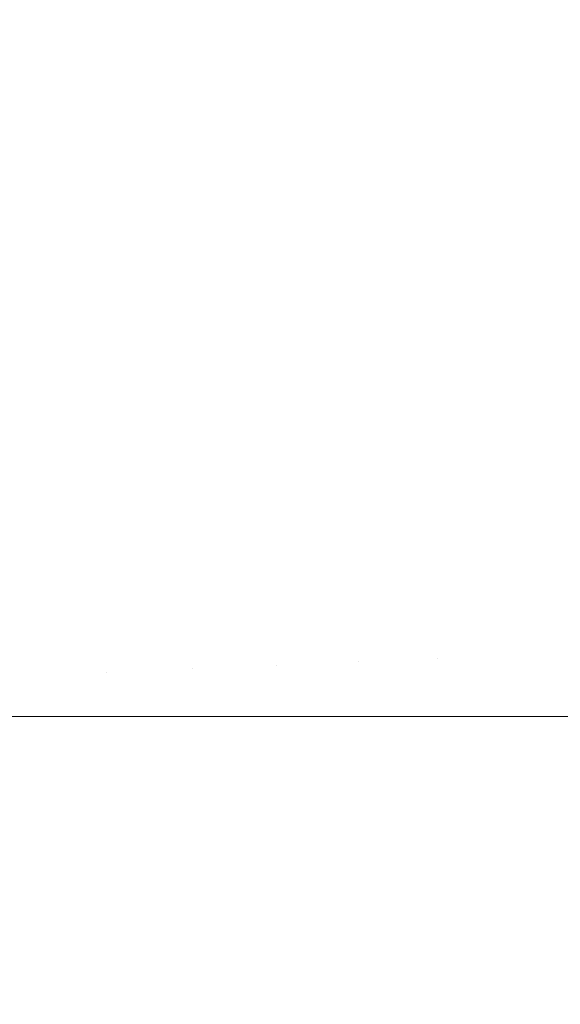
# Model space of a CAD drawing. Header units: centimetres. Extents: x -25.9 to 27.4, y -21.7 to -19.9.
# Tile 195 of 202: x 27.3538 to 27.3774, y -19.9725 to -19.9296. Entities that reach past the tile are written whole.
import ezdxf

# ---------------------------------------------------------------- set-up
doc = ezdxf.new("R2010")
doc.units = ezdxf.units.CM
doc.header["$LTSCALE"] = 2.54
doc.layers.add('Lucido design-1', color=7, linetype='Continuous')

# ---------------------------------------------------------------- blocks, each defined once
blk = doc.blocks.new('Gruppo-5-1')
at = {"color": 7, "linetype": 'Continuous', "lineweight": 9}
for points, invisible_edges in [([(27.364756, -19.927836, 876.400357), (27.366074, -19.930082, 876.400357), (27.368928, -19.928488, 876.397705), (27.36754, -19.926122, 876.397705)], 15), ([(27.36775, -19.925993, 875.645271), (27.369143, -19.928368, 875.645271), (27.366394, -19.929903, 875.642697), (27.365068, -19.927644, 875.642697)], 15), ([(27.354752, -19.928765, 876.406476), (27.356039, -19.930585, 876.406476), (27.358992, -19.92859, 876.40417), (27.357617, -19.926646, 876.40417)], 15), ([(27.358992, -19.92859, 876.40417), (27.360283, -19.930591, 876.40417), (27.363228, -19.928777, 876.401719), (27.361857, -19.926653, 876.401719)], 15), ([(27.350538, -19.929301, 876.408631), (27.351807, -19.930943, 876.408631), (27.354752, -19.928765, 876.406476), (27.353388, -19.927, 876.406476)], 15), ([(27.368928, -19.928488, 876.397705), (27.370215, -19.93091, 876.397705), (27.373043, -19.929484, 876.394906), (27.371693, -19.926943, 876.394906)], 15), ([(27.371801, -19.926883, 875.647975), (27.373153, -19.929429, 875.647975), (27.370435, -19.930799, 875.645271), (27.369143, -19.928368, 875.645271)], 15), ([(27.37576, -19.928114, 876.39198), (27.377057, -19.930827, 876.39198), (27.379712, -19.929627, 876.38893), (27.378362, -19.926803, 876.38893)], 15), ([(27.378292, -19.926838, 875.65375), (27.37964, -19.929659, 875.65375), (27.37707, -19.930821, 875.650802), (27.375774, -19.928108, 875.650802)], 15), ([(27.3527, -19.927556, 875.635751), (27.354041, -19.92929, 875.635751), (27.351218, -19.931378, 875.63373), (27.349969, -19.929761, 875.63373)], 15), ([(27.356798, -19.927251, 875.637916), (27.358148, -19.92916, 875.637916), (27.355307, -19.93108, 875.635751), (27.354041, -19.92929, 875.635751)], 15), ([(27.360917, -19.927289, 875.640219), (27.362261, -19.929372, 875.640219), (27.359416, -19.931124, 875.637916), (27.358148, -19.92916, 875.637916)], 15), ([(27.365068, -19.927644, 875.642697), (27.366394, -19.929903, 875.642697), (27.363516, -19.931511, 875.640219), (27.362261, -19.929372, 875.640219)], 15), ([(27.363228, -19.928777, 876.401719), (27.364507, -19.930958, 876.401719), (27.366074, -19.930082, 876.400357), (27.364756, -19.927836, 876.400357)], 15), ([(27.369143, -19.928368, 875.645271), (27.370435, -19.930799, 875.645271), (27.367623, -19.932217, 875.642697), (27.366394, -19.929903, 875.642697)], 15), ([(27.373043, -19.929484, 876.394906), (27.374283, -19.932081, 876.394906), (27.377057, -19.930827, 876.39198), (27.37576, -19.928114, 876.39198)], 15), ([(27.375774, -19.928108, 875.650802), (27.37707, -19.930821, 875.650802), (27.374396, -19.93203, 875.647975), (27.373153, -19.929429, 875.647975)], 15), ([(27.351807, -19.930943, 876.408631), (27.353005, -19.932636, 876.408631), (27.356039, -19.930585, 876.406476), (27.354752, -19.928765, 876.406476)], 15), ([(27.356039, -19.930585, 876.406476), (27.357249, -19.932459, 876.406476), (27.360283, -19.930591, 876.40417), (27.358992, -19.92859, 876.40417)], 15), ([(27.360283, -19.930591, 876.40417), (27.361488, -19.932644, 876.40417), (27.364507, -19.930958, 876.401719), (27.363228, -19.928777, 876.401719)], 15), ([(27.366074, -19.930082, 876.400357), (27.367295, -19.932382, 876.400357), (27.370215, -19.93091, 876.397705), (27.368928, -19.928488, 876.397705)], 15), ([(27.354041, -19.92929, 875.635751), (27.355307, -19.93108, 875.635751), (27.352398, -19.933046, 875.63373), (27.351218, -19.931378, 875.63373)], 15), ([(27.358148, -19.92916, 875.637916), (27.359416, -19.931124, 875.637916), (27.356496, -19.932922, 875.635751), (27.355307, -19.93108, 875.635751)], 15), ([(27.362261, -19.929372, 875.640219), (27.363516, -19.931511, 875.640219), (27.360599, -19.933141, 875.637916), (27.359416, -19.931124, 875.637916)], 15), ([(27.370215, -19.93091, 876.397705), (27.371397, -19.933385, 876.397705), (27.374283, -19.932081, 876.394906), (27.373043, -19.929484, 876.394906)], 15), ([(27.373153, -19.929429, 875.647975), (27.374396, -19.93203, 875.647975), (27.371622, -19.933284, 875.645271), (27.370435, -19.930799, 875.645271)], 15), ([(27.377057, -19.930827, 876.39198), (27.378236, -19.933592, 876.39198), (27.38094, -19.932506, 876.38893), (27.379712, -19.929627, 876.38893)], 15), ([(27.37964, -19.929659, 875.65375), (27.380867, -19.932535, 875.65375), (27.378251, -19.933587, 875.650802), (27.37707, -19.930821, 875.650802)], 15), ([(27.366394, -19.929903, 875.642697), (27.367623, -19.932217, 875.642697), (27.36468, -19.933701, 875.640219), (27.363516, -19.931511, 875.640219)], 15), ([(27.364507, -19.930958, 876.401719), (27.365693, -19.93319, 876.401719), (27.367295, -19.932382, 876.400357), (27.366074, -19.930082, 876.400357)], 15), ([(27.353005, -19.932636, 876.408631), (27.35413, -19.934379, 876.408631), (27.357249, -19.932459, 876.406476), (27.356039, -19.930585, 876.406476)], 15), ([(27.357249, -19.932459, 876.406476), (27.358377, -19.934382, 876.406476), (27.361488, -19.932644, 876.40417), (27.360283, -19.930591, 876.40417)], 15), ([(27.361488, -19.932644, 876.40417), (27.362605, -19.934747, 876.40417), (27.365693, -19.93319, 876.401719), (27.364507, -19.930958, 876.401719)], 15), ([(27.367295, -19.932382, 876.400357), (27.368418, -19.934732, 876.400357), (27.371397, -19.933385, 876.397705), (27.370215, -19.93091, 876.397705)], 15), ([(27.370435, -19.930799, 875.645271), (27.371622, -19.933284, 875.645271), (27.368753, -19.934581, 875.642697), (27.367623, -19.932217, 875.642697)], 15), ([(27.374283, -19.932081, 876.394906), (27.375413, -19.934727, 876.394906), (27.378236, -19.933592, 876.39198), (27.377057, -19.930827, 876.39198)], 15), ([(27.37707, -19.930821, 875.650802), (27.378251, -19.933587, 875.650802), (27.375527, -19.934681, 875.647975), (27.374396, -19.93203, 875.647975)], 15), ([(27.355307, -19.93108, 875.635751), (27.356496, -19.932922, 875.635751), (27.353506, -19.934763, 875.63373), (27.352398, -19.933046, 875.63373)], 15), ([(27.359416, -19.931124, 875.637916), (27.360599, -19.933141, 875.637916), (27.357605, -19.934813, 875.635751), (27.356496, -19.932922, 875.635751)], 15), ([(27.363516, -19.931511, 875.640219), (27.36468, -19.933701, 875.640219), (27.361696, -19.935206, 875.637916), (27.360599, -19.933141, 875.637916)], 15), ([(27.367623, -19.932217, 875.642697), (27.368753, -19.934581, 875.642697), (27.365749, -19.935939, 875.640219), (27.36468, -19.933701, 875.640219)], 15), ([(27.371397, -19.933385, 876.397705), (27.372474, -19.935908, 876.397705), (27.375413, -19.934727, 876.394906), (27.374283, -19.932081, 876.394906)], 15), ([(27.374396, -19.93203, 875.647975), (27.375527, -19.934681, 875.647975), (27.372703, -19.935816, 875.645271), (27.371622, -19.933284, 875.645271)], 15), ([(27.349893, -19.934739, 876.410631), (27.350932, -19.936348, 876.410631), (27.35413, -19.934379, 876.408631), (27.353005, -19.932636, 876.408631)], 15), ([(27.35413, -19.934379, 876.408631), (27.35518, -19.936168, 876.408631), (27.358377, -19.934382, 876.406476), (27.357249, -19.932459, 876.406476)], 15), ([(27.358377, -19.934382, 876.406476), (27.359423, -19.936351, 876.406476), (27.362605, -19.934747, 876.40417), (27.361488, -19.932644, 876.40417)], 15), ([(27.365693, -19.93319, 876.401719), (27.366783, -19.935471, 876.401719), (27.368418, -19.934732, 876.400357), (27.367295, -19.932382, 876.400357)], 15), ([(27.356496, -19.932922, 875.635751), (27.357605, -19.934813, 875.635751), (27.35454, -19.936525, 875.63373), (27.353506, -19.934763, 875.63373)], 15), ([(27.360599, -19.933141, 875.637916), (27.361696, -19.935206, 875.637916), (27.358634, -19.936749, 875.635751), (27.357605, -19.934813, 875.635751)], 15), ([(27.362605, -19.934747, 876.40417), (27.363631, -19.936896, 876.40417), (27.366783, -19.935471, 876.401719), (27.365693, -19.93319, 876.401719)], 15), ([(27.368418, -19.934732, 876.400357), (27.36944, -19.937127, 876.400357), (27.372474, -19.935908, 876.397705), (27.371397, -19.933385, 876.397705)], 15), ([(27.371622, -19.933284, 875.645271), (27.372703, -19.935816, 875.645271), (27.369781, -19.93699, 875.642697), (27.368753, -19.934581, 875.642697)], 15), ([(27.375413, -19.934727, 876.394906), (27.376429, -19.937419, 876.394906), (27.379298, -19.936405, 876.39198), (27.378236, -19.933592, 876.39198)], 15), ([(27.378251, -19.933587, 875.650802), (27.379312, -19.9364, 875.650802), (27.376545, -19.937378, 875.647975), (27.375527, -19.934681, 875.647975)], 15), ([(27.36468, -19.933701, 875.640219), (27.365749, -19.935939, 875.640219), (27.362704, -19.937315, 875.637916), (27.361696, -19.935206, 875.637916)], 15), ([(27.350932, -19.936348, 876.410631), (27.351901, -19.938, 876.410631), (27.35518, -19.936168, 876.408631), (27.35413, -19.934379, 876.408631)], 15), ([(27.35518, -19.936168, 876.408631), (27.356153, -19.938, 876.408631), (27.359423, -19.936351, 876.406476), (27.358377, -19.934382, 876.406476)], 15), ([(27.353506, -19.934763, 875.63373), (27.35454, -19.936525, 875.63373), (27.35141, -19.938274, 875.631854), (27.350453, -19.936643, 875.631854)], 15), ([(27.357605, -19.934813, 875.635751), (27.358634, -19.936749, 875.635751), (27.355499, -19.93833, 875.63373), (27.35454, -19.936525, 875.63373)], 15), ([(27.359423, -19.936351, 876.406476), (27.360384, -19.938363, 876.406476), (27.363631, -19.936896, 876.40417), (27.362605, -19.934747, 876.40417)], 15), ([(27.368753, -19.934581, 875.642697), (27.369781, -19.93699, 875.642697), (27.366722, -19.938219, 875.640219), (27.365749, -19.935939, 875.640219)], 15), ([(27.366783, -19.935471, 876.401719), (27.367775, -19.937796, 876.401719), (27.36944, -19.937127, 876.400357), (27.368418, -19.934732, 876.400357)], 15), ([(27.372474, -19.935908, 876.397705), (27.373442, -19.938474, 876.397705), (27.376429, -19.937419, 876.394906), (27.375413, -19.934727, 876.394906)], 15), ([(27.375527, -19.934681, 875.647975), (27.376545, -19.937378, 875.647975), (27.373675, -19.938392, 875.645271), (27.372703, -19.935816, 875.645271)], 15), ([(27.361696, -19.935206, 875.637916), (27.362704, -19.937315, 875.637916), (27.359579, -19.938728, 875.635751), (27.358634, -19.936749, 875.635751)], 15), ([(27.363631, -19.936896, 876.40417), (27.364566, -19.939086, 876.40417), (27.367775, -19.937796, 876.401719), (27.366783, -19.935471, 876.401719)], 15), ([(27.351901, -19.938, 876.410631), (27.352799, -19.939691, 876.410631), (27.356153, -19.938, 876.408631), (27.35518, -19.936168, 876.408631)], 15), ([(27.365749, -19.935939, 875.640219), (27.366722, -19.938219, 875.640219), (27.363621, -19.939465, 875.637916), (27.362704, -19.937315, 875.637916)], 15), ([(27.36944, -19.937127, 876.400357), (27.37036, -19.939563, 876.400357), (27.373442, -19.938474, 876.397705), (27.372474, -19.935908, 876.397705)], 15), ([(27.372703, -19.935816, 875.645271), (27.373675, -19.938392, 875.645271), (27.370706, -19.939441, 875.642697), (27.369781, -19.93699, 875.642697)], 15), ([(27.35454, -19.936525, 875.63373), (27.355499, -19.93833, 875.63373), (27.352297, -19.939944, 875.631854), (27.35141, -19.938274, 875.631854)], 15), ([(27.356153, -19.938, 876.408631), (27.357047, -19.939872, 876.408631), (27.360384, -19.938363, 876.406476), (27.359423, -19.936351, 876.406476)], 15), ([(27.376429, -19.937419, 876.394906), (27.377329, -19.940152, 876.394906), (27.380239, -19.939261, 876.39198), (27.379298, -19.936405, 876.39198)], 15), ([(27.379312, -19.9364, 875.650802), (27.380254, -19.939256, 875.650802), (27.377448, -19.940116, 875.647975), (27.376545, -19.937378, 875.647975)], 15), ([(27.358634, -19.936749, 875.635751), (27.359579, -19.938728, 875.635751), (27.35638, -19.940174, 875.63373), (27.355499, -19.93833, 875.63373)], 15), ([(27.360384, -19.938363, 876.406476), (27.36126, -19.940414, 876.406476), (27.364566, -19.939086, 876.40417), (27.363631, -19.936896, 876.40417)], 15), ([(27.369781, -19.93699, 875.642697), (27.370706, -19.939441, 875.642697), (27.367597, -19.940539, 875.640219), (27.366722, -19.938219, 875.640219)], 15), ([(27.362704, -19.937315, 875.637916), (27.363621, -19.939465, 875.637916), (27.360439, -19.940744, 875.635751), (27.359579, -19.938728, 875.635751)], 15), ([(27.367775, -19.937796, 876.401719), (27.368667, -19.940161, 876.401719), (27.37036, -19.939563, 876.400357), (27.36944, -19.937127, 876.400357)], 15), ([(27.373442, -19.938474, 876.397705), (27.374301, -19.941079, 876.397705), (27.377329, -19.940152, 876.394906), (27.376429, -19.937419, 876.394906)], 15), ([(27.376545, -19.937378, 875.647975), (27.377448, -19.940116, 875.647975), (27.374537, -19.941007, 875.645271), (27.373675, -19.938392, 875.645271)], 15), ([(27.364566, -19.939086, 876.40417), (27.365407, -19.941314, 876.40417), (27.368667, -19.940161, 876.401719), (27.367775, -19.937796, 876.401719)], 15), ([(27.355499, -19.93833, 875.63373), (27.35638, -19.940174, 875.63373), (27.353113, -19.94165, 875.631854), (27.352297, -19.939944, 875.631854)], 15), ([(27.352799, -19.939691, 876.410631), (27.353625, -19.941419, 876.410631), (27.357047, -19.939872, 876.408631), (27.356153, -19.938, 876.408631)], 15), ([(27.366722, -19.938219, 875.640219), (27.367597, -19.940539, 875.640219), (27.364447, -19.941653, 875.637916), (27.363621, -19.939465, 875.637916)], 15), ([(27.359579, -19.938728, 875.635751), (27.360439, -19.940744, 875.635751), (27.357182, -19.942053, 875.63373), (27.35638, -19.940174, 875.63373)], 15), ([(27.357047, -19.939872, 876.408631), (27.357861, -19.94178, 876.408631), (27.36126, -19.940414, 876.406476), (27.360384, -19.938363, 876.406476)], 15), ([(27.37036, -19.939563, 876.400357), (27.371175, -19.942037, 876.400357), (27.374301, -19.941079, 876.397705), (27.373442, -19.938474, 876.397705)], 15), ([(27.373675, -19.938392, 875.645271), (27.374537, -19.941007, 875.645271), (27.371526, -19.941929, 875.642697), (27.370706, -19.939441, 875.642697)], 15), ([(27.36126, -19.940414, 876.406476), (27.362047, -19.942501, 876.406476), (27.365407, -19.941314, 876.40417), (27.364566, -19.939086, 876.40417)], 15), ([(27.363621, -19.939465, 875.637916), (27.364447, -19.941653, 875.637916), (27.361213, -19.942795, 875.635751), (27.360439, -19.940744, 875.635751)], 15), ([(27.370706, -19.939441, 875.642697), (27.371526, -19.941929, 875.642697), (27.368374, -19.942895, 875.640219), (27.367597, -19.940539, 875.640219)], 15), ([(27.368667, -19.940161, 876.401719), (27.369459, -19.942562, 876.401719), (27.371175, -19.942037, 876.400357), (27.37036, -19.939563, 876.400357)], 15), ([(27.377329, -19.940152, 876.394906), (27.378113, -19.94292, 876.394906), (27.381058, -19.942154, 876.39198), (27.380239, -19.939261, 876.39198)], 15), ([(27.353625, -19.941419, 876.410631), (27.354376, -19.94318, 876.410631), (27.357861, -19.94178, 876.408631), (27.357047, -19.939872, 876.408631)], 15), ([(27.35638, -19.940174, 875.63373), (27.357182, -19.942053, 875.63373), (27.353855, -19.94339, 875.631854), (27.353113, -19.94165, 875.631854)], 15), ([(27.357861, -19.94178, 876.408631), (27.358594, -19.943721, 876.408631), (27.362047, -19.942501, 876.406476), (27.36126, -19.940414, 876.406476)], 15), ([(27.365407, -19.941314, 876.40417), (27.366152, -19.943575, 876.40417), (27.369459, -19.942562, 876.401719), (27.368667, -19.940161, 876.401719)], 15), ([(27.374301, -19.941079, 876.397705), (27.375048, -19.943719, 876.397705), (27.378113, -19.94292, 876.394906), (27.377329, -19.940152, 876.394906)], 15), ([(27.377448, -19.940116, 875.647975), (27.378233, -19.942889, 875.647975), (27.375287, -19.943656, 875.645271), (27.374537, -19.941007, 875.645271)], 15), ([(27.360439, -19.940744, 875.635751), (27.361213, -19.942795, 875.635751), (27.357903, -19.943965, 875.63373), (27.357182, -19.942053, 875.63373)], 15), ([(27.367597, -19.940539, 875.640219), (27.368374, -19.942895, 875.640219), (27.365179, -19.943873, 875.637916), (27.364447, -19.941653, 875.637916)], 15), ([(27.362047, -19.942501, 876.406476), (27.362745, -19.944618, 876.406476), (27.366152, -19.943575, 876.40417), (27.365407, -19.941314, 876.40417)], 15), ([(27.371175, -19.942037, 876.400357), (27.371885, -19.944542, 876.400357), (27.375048, -19.943719, 876.397705), (27.374301, -19.941079, 876.397705)], 15), ([(27.374537, -19.941007, 875.645271), (27.375287, -19.943656, 875.645271), (27.37224, -19.94445, 875.642697), (27.371526, -19.941929, 875.642697)], 15), ([(27.353113, -19.94165, 875.631854), (27.353855, -19.94339, 875.631854), (27.350464, -19.944752, 875.630127), (27.349782, -19.943156, 875.630127)], 15), ([(27.350124, -19.943002, 876.412471), (27.350811, -19.944613, 876.412471), (27.354376, -19.94318, 876.410631), (27.353625, -19.941419, 876.410631)], 15), ([(27.354376, -19.94318, 876.410631), (27.355053, -19.944972, 876.410631), (27.358594, -19.943721, 876.408631), (27.357861, -19.94178, 876.408631)], 15), ([(27.364447, -19.941653, 875.637916), (27.365179, -19.943873, 875.637916), (27.3619, -19.944877, 875.635751), (27.361213, -19.942795, 875.635751)], 15), ([(27.357182, -19.942053, 875.63373), (27.357903, -19.943965, 875.63373), (27.354522, -19.945159, 875.631854), (27.353855, -19.94339, 875.631854)], 15), ([(27.371526, -19.941929, 875.642697), (27.37224, -19.94445, 875.642697), (27.369049, -19.945281, 875.640219), (27.368374, -19.942895, 875.640219)], 15), ([(27.369459, -19.942562, 876.401719), (27.370148, -19.944995, 876.401719), (27.371885, -19.944542, 876.400357), (27.371175, -19.942037, 876.400357)], 15), ([(27.358594, -19.943721, 876.408631), (27.359243, -19.945691, 876.408631), (27.362745, -19.944618, 876.406476), (27.362047, -19.942501, 876.406476)], 15), ([(27.366152, -19.943575, 876.40417), (27.366801, -19.945866, 876.40417), (27.370148, -19.944995, 876.401719), (27.369459, -19.942562, 876.401719)], 15), ([(27.361213, -19.942795, 875.635751), (27.3619, -19.944877, 875.635751), (27.358543, -19.945905, 875.63373), (27.357903, -19.943965, 875.63373)], 15), ([(27.368374, -19.942895, 875.640219), (27.369049, -19.945281, 875.640219), (27.365816, -19.946123, 875.637916), (27.365179, -19.943873, 875.637916)], 15), ([(27.375048, -19.943719, 876.397705), (27.375683, -19.946387, 876.397705), (27.378779, -19.94572, 876.394906), (27.378113, -19.94292, 876.394906)], 15), ([(27.378233, -19.942889, 875.647975), (27.3789, -19.945694, 875.647975), (27.375924, -19.946335, 875.645271), (27.375287, -19.943656, 875.645271)], 15), ([(27.353855, -19.94339, 875.631854), (27.354522, -19.945159, 875.631854), (27.351077, -19.946377, 875.630127), (27.350464, -19.944752, 875.630127)], 15), ([(27.350811, -19.944613, 876.412471), (27.35143, -19.946252, 876.412471), (27.355053, -19.944972, 876.410631), (27.354376, -19.94318, 876.410631)], 15), ([(27.355053, -19.944972, 876.410631), (27.355652, -19.946791, 876.410631), (27.359243, -19.945691, 876.408631), (27.358594, -19.943721, 876.408631)], 15), ([(27.365179, -19.943873, 875.637916), (27.365816, -19.946123, 875.637916), (27.362497, -19.946987, 875.635751), (27.3619, -19.944877, 875.635751)], 15), ([(27.362745, -19.944618, 876.406476), (27.363353, -19.946764, 876.406476), (27.366801, -19.945866, 876.40417), (27.366152, -19.943575, 876.40417)], 15), ([(27.371885, -19.944542, 876.400357), (27.372487, -19.947076, 876.400357), (27.375683, -19.946387, 876.397705), (27.375048, -19.943719, 876.397705)], 15), ([(27.375287, -19.943656, 875.645271), (27.375924, -19.946335, 875.645271), (27.372846, -19.946999, 875.642697), (27.37224, -19.94445, 875.642697)], 15), ([(27.357903, -19.943965, 875.63373), (27.358543, -19.945905, 875.63373), (27.355114, -19.946955, 875.631854), (27.354522, -19.945159, 875.631854)], 15), ([(27.359243, -19.945691, 876.408631), (27.359808, -19.947687, 876.408631), (27.363353, -19.946764, 876.406476), (27.362745, -19.944618, 876.406476)], 15), ([(27.37224, -19.94445, 875.642697), (27.372846, -19.946999, 875.642697), (27.369623, -19.947693, 875.640219), (27.369049, -19.945281, 875.640219)], 15), ([(27.370148, -19.944995, 876.401719), (27.370733, -19.947454, 876.401719), (27.372487, -19.947076, 876.400357), (27.371885, -19.944542, 876.400357)], 15), ([(27.354522, -19.945159, 875.631854), (27.355114, -19.946955, 875.631854), (27.35162, -19.948025, 875.630127), (27.351077, -19.946377, 875.630127)], 15), ([(27.35143, -19.946252, 876.412471), (27.351978, -19.947916, 876.412471), (27.355652, -19.946791, 876.410631), (27.355053, -19.944972, 876.410631)], 15), ([(27.3619, -19.944877, 875.635751), (27.362497, -19.946987, 875.635751), (27.3591, -19.947871, 875.63373), (27.358543, -19.945905, 875.63373)], 15), ([(27.366801, -19.945866, 876.40417), (27.367352, -19.948183, 876.40417), (27.370733, -19.947454, 876.401719), (27.370148, -19.944995, 876.401719)], 15), ([(27.369049, -19.945281, 875.640219), (27.369623, -19.947693, 875.640219), (27.366357, -19.948397, 875.637916), (27.365816, -19.946123, 875.637916)], 15), ([(27.358543, -19.945905, 875.63373), (27.3591, -19.947871, 875.63373), (27.35563, -19.948775, 875.631854), (27.355114, -19.946955, 875.631854)], 15), ([(27.355652, -19.946791, 876.410631), (27.356174, -19.948633, 876.410631), (27.359808, -19.947687, 876.408631), (27.359243, -19.945691, 876.408631)], 15), ([(27.363353, -19.946764, 876.406476), (27.363869, -19.948933, 876.406476), (27.367352, -19.948183, 876.40417), (27.366801, -19.945866, 876.40417)], 15), ([(27.375683, -19.946387, 876.397705), (27.376204, -19.94908, 876.397705), (27.379326, -19.948545, 876.394906), (27.378779, -19.94572, 876.394906)], 15), ([(27.3789, -19.945694, 875.647975), (27.379447, -19.948524, 875.647975), (27.376447, -19.949038, 875.645271), (27.375924, -19.946335, 875.645271)], 15), ([(27.365816, -19.946123, 875.637916), (27.366357, -19.948397, 875.637916), (27.363004, -19.94912, 875.635751), (27.362497, -19.946987, 875.635751)], 15), ([(27.372487, -19.947076, 876.400357), (27.372982, -19.949633, 876.400357), (27.376204, -19.94908, 876.397705), (27.375683, -19.946387, 876.397705)], 15), ([(27.375924, -19.946335, 875.645271), (27.376447, -19.949038, 875.645271), (27.373343, -19.949571, 875.642697), (27.372846, -19.946999, 875.642697)], 15), ([(27.351978, -19.947916, 876.412471), (27.352456, -19.949601, 876.412471), (27.356174, -19.948633, 876.410631), (27.355652, -19.946791, 876.410631)], 15), ([(27.359808, -19.947687, 876.408631), (27.360288, -19.949705, 876.408631), (27.363869, -19.948933, 876.406476), (27.363353, -19.946764, 876.406476)], 15), ([(27.355114, -19.946955, 875.631854), (27.35563, -19.948775, 875.631854), (27.352093, -19.949696, 875.630127), (27.35162, -19.948025, 875.630127)], 15), ([(27.362497, -19.946987, 875.635751), (27.363004, -19.94912, 875.635751), (27.359572, -19.949859, 875.63373), (27.3591, -19.947871, 875.63373)], 15), ([(27.372846, -19.946999, 875.642697), (27.373343, -19.949571, 875.642697), (27.370094, -19.950128, 875.640219), (27.369623, -19.947693, 875.640219)], 15), ([(27.370733, -19.947454, 876.401719), (27.371213, -19.949936, 876.401719), (27.372982, -19.949633, 876.400357), (27.372487, -19.947076, 876.400357)], 15), ([(27.356174, -19.948633, 876.410631), (27.356617, -19.950496, 876.410631), (27.360288, -19.949705, 876.408631), (27.359808, -19.947687, 876.408631)], 15), ([(27.369623, -19.947693, 875.640219), (27.370094, -19.950128, 875.640219), (27.3668, -19.950692, 875.637916), (27.366357, -19.948397, 875.637916)], 15), ([(27.367352, -19.948183, 876.40417), (27.367804, -19.95052, 876.40417), (27.371213, -19.949936, 876.401719), (27.370733, -19.947454, 876.401719)], 15), ([(27.3591, -19.947871, 875.63373), (27.359572, -19.949859, 875.63373), (27.356067, -19.950615, 875.631854), (27.35563, -19.948775, 875.631854)], 15), ([(27.363869, -19.948933, 876.406476), (27.364292, -19.951123, 876.406476), (27.367804, -19.95052, 876.40417), (27.367352, -19.948183, 876.40417)], 15), ([(27.352456, -19.949601, 876.412471), (27.352861, -19.951306, 876.412471), (27.356617, -19.950496, 876.410631), (27.356174, -19.948633, 876.410631)], 15), ([(27.366357, -19.948397, 875.637916), (27.3668, -19.950692, 875.637916), (27.36342, -19.951272, 875.635751), (27.363004, -19.94912, 875.635751)], 15), ([(27.376204, -19.94908, 876.397705), (27.37661, -19.951793, 876.397705), (27.379752, -19.951391, 876.394906), (27.379326, -19.948545, 876.394906)], 15), ([(27.379447, -19.948524, 875.647975), (27.379874, -19.951375, 875.647975), (27.376854, -19.951762, 875.645271), (27.376447, -19.949038, 875.645271)], 15), ([(27.35563, -19.948775, 875.631854), (27.356067, -19.950615, 875.631854), (27.352495, -19.951385, 875.630127), (27.352093, -19.949696, 875.630127)], 15), ([(27.360288, -19.949705, 876.408631), (27.360682, -19.951742, 876.408631), (27.364292, -19.951123, 876.406476), (27.363869, -19.948933, 876.406476)], 15), ([(27.372982, -19.949633, 876.400357), (27.373367, -19.952208, 876.400357), (27.37661, -19.951793, 876.397705), (27.376204, -19.94908, 876.397705)], 15), ([(27.376447, -19.949038, 875.645271), (27.376854, -19.951762, 875.645271), (27.373731, -19.952161, 875.642697), (27.373343, -19.949571, 875.642697)], 15), ([(27.363004, -19.94912, 875.635751), (27.36342, -19.951272, 875.635751), (27.35996, -19.951865, 875.63373), (27.359572, -19.949859, 875.63373)], 15), ([(27.359572, -19.949859, 875.63373), (27.35996, -19.951865, 875.63373), (27.356426, -19.952471, 875.631854), (27.356067, -19.950615, 875.631854)], 15), ([(27.356617, -19.950496, 876.410631), (27.356981, -19.952376, 876.410631), (27.360682, -19.951742, 876.408631), (27.360288, -19.949705, 876.408631)], 15), ([(27.367804, -19.95052, 876.40417), (27.368157, -19.952875, 876.40417), (27.371587, -19.952436, 876.401719), (27.371213, -19.949936, 876.401719)], 15), ([(27.373343, -19.949571, 875.642697), (27.373731, -19.952161, 875.642697), (27.370461, -19.95258, 875.640219), (27.370094, -19.950128, 875.640219)], 15), ([(27.371213, -19.949936, 876.401719), (27.371587, -19.952436, 876.401719), (27.373367, -19.952208, 876.400357), (27.372982, -19.949633, 876.400357)], 15), ([(27.370094, -19.950128, 875.640219), (27.370461, -19.95258, 875.640219), (27.367147, -19.953005, 875.637916), (27.3668, -19.950692, 875.637916)], 15), ([(27.356067, -19.950615, 875.631854), (27.356426, -19.952471, 875.631854), (27.352824, -19.953089, 875.630127), (27.352495, -19.951385, 875.630127)], 15), ([(27.352861, -19.951306, 876.412471), (27.353194, -19.953026, 876.412471), (27.356981, -19.952376, 876.410631), (27.356617, -19.950496, 876.410631)], 15), ([(27.3668, -19.950692, 875.637916), (27.367147, -19.953005, 875.637916), (27.363745, -19.95344, 875.635751), (27.36342, -19.951272, 875.635751)], 15), ([(27.364292, -19.951123, 876.406476), (27.364622, -19.953328, 876.406476), (27.368157, -19.952875, 876.40417), (27.367804, -19.95052, 876.40417)], 15), ([(27.360682, -19.951742, 876.408631), (27.360989, -19.953793, 876.408631), (27.364622, -19.953328, 876.406476), (27.364292, -19.951123, 876.406476)], 15), ([(27.36342, -19.951272, 875.635751), (27.363745, -19.95344, 875.635751), (27.360263, -19.953886, 875.63373), (27.35996, -19.951865, 875.63373)], 15), ([(27.37661, -19.951793, 876.397705), (27.3769, -19.95452, 876.397705), (27.380056, -19.954252, 876.394906), (27.379752, -19.951391, 876.394906)], 15), ([(27.379874, -19.951375, 875.647975), (27.38018, -19.954241, 875.647975), (27.377146, -19.954499, 875.645271), (27.376854, -19.951762, 875.645271)], 15), ([(27.35996, -19.951865, 875.63373), (27.360263, -19.953886, 875.63373), (27.356706, -19.954342, 875.631854), (27.356426, -19.952471, 875.631854)], 15), ([(27.356981, -19.952376, 876.410631), (27.357264, -19.95427, 876.410631), (27.360989, -19.953793, 876.408631), (27.360682, -19.951742, 876.408631)], 15), ([(27.373367, -19.952208, 876.400357), (27.373643, -19.954798, 876.400357), (27.3769, -19.95452, 876.397705), (27.37661, -19.951793, 876.397705)], 15), ([(27.376854, -19.951762, 875.645271), (27.377146, -19.954499, 875.645271), (27.374008, -19.954766, 875.642697), (27.373731, -19.952161, 875.642697)], 15), ([(27.356426, -19.952471, 875.631854), (27.356706, -19.954342, 875.631854), (27.353081, -19.954806, 875.630127), (27.352824, -19.953089, 875.630127)], 15), ([(27.353194, -19.953026, 876.412471), (27.353453, -19.954758, 876.412471), (27.357264, -19.95427, 876.410631), (27.356981, -19.952376, 876.410631)], 15), ([(27.368157, -19.952875, 876.40417), (27.368409, -19.955243, 876.40417), (27.371855, -19.95495, 876.401719), (27.371587, -19.952436, 876.401719)], 15), ([(27.373731, -19.952161, 875.642697), (27.374008, -19.954766, 875.642697), (27.370724, -19.955046, 875.640219), (27.370461, -19.95258, 875.640219)], 15), ([(27.371587, -19.952436, 876.401719), (27.371855, -19.95495, 876.401719), (27.373643, -19.954798, 876.400357), (27.373367, -19.952208, 876.400357)], 15), ([(27.364622, -19.953328, 876.406476), (27.364858, -19.955545, 876.406476), (27.368409, -19.955243, 876.40417), (27.368157, -19.952875, 876.40417)], 15), ([(27.370461, -19.95258, 875.640219), (27.370724, -19.955046, 875.640219), (27.367394, -19.955329, 875.637916), (27.367147, -19.953005, 875.637916)], 15), ([(27.360989, -19.953793, 876.408631), (27.361209, -19.955856, 876.408631), (27.364858, -19.955545, 876.406476), (27.364622, -19.953328, 876.406476)], 15), ([(27.367147, -19.953005, 875.637916), (27.367394, -19.955329, 875.637916), (27.363977, -19.95562, 875.635751), (27.363745, -19.95344, 875.635751)], 15), ([(27.357264, -19.95427, 876.410631), (27.357467, -19.956174, 876.410631), (27.361209, -19.955856, 876.408631), (27.360989, -19.953793, 876.408631)], 15), ([(27.363745, -19.95344, 875.635751), (27.363977, -19.95562, 875.635751), (27.360479, -19.955918, 875.63373), (27.360263, -19.953886, 875.63373)], 15), ([(27.360263, -19.953886, 875.63373), (27.360479, -19.955918, 875.63373), (27.356907, -19.956222, 875.631854), (27.356706, -19.954342, 875.631854)], 15), ([(27.356706, -19.954342, 875.631854), (27.356907, -19.956222, 875.631854), (27.353265, -19.956532, 875.630127), (27.353081, -19.954806, 875.630127)], 15), ([(27.353453, -19.954758, 876.412471), (27.353638, -19.9565, 876.412471), (27.357467, -19.956174, 876.410631), (27.357264, -19.95427, 876.410631)], 15), ([(27.373643, -19.954798, 876.400357), (27.373809, -19.957396, 876.400357), (27.377075, -19.957258, 876.397705), (27.3769, -19.95452, 876.397705)], 15), ([(27.377146, -19.954499, 875.645271), (27.377321, -19.957247, 875.645271), (27.374175, -19.957381, 875.642697), (27.374008, -19.954766, 875.642697)], 15), ([(27.3769, -19.95452, 876.397705), (27.377075, -19.957258, 876.397705), (27.380239, -19.957123, 876.394906), (27.380056, -19.954252, 876.394906)], 15), ([(27.38018, -19.954241, 875.647975), (27.380363, -19.957118, 875.647975), (27.377321, -19.957247, 875.645271), (27.377146, -19.954499, 875.645271)], 15), ([(27.370724, -19.955046, 875.640219), (27.370882, -19.957521, 875.640219), (27.367543, -19.957663, 875.637916), (27.367394, -19.955329, 875.637916)], 15), ([(27.368409, -19.955243, 876.40417), (27.36856, -19.957619, 876.40417), (27.372015, -19.957473, 876.401719), (27.371855, -19.95495, 876.401719)], 15), ([(27.374008, -19.954766, 875.642697), (27.374175, -19.957381, 875.642697), (27.370882, -19.957521, 875.640219), (27.370724, -19.955046, 875.640219)], 15), ([(27.371855, -19.95495, 876.401719), (27.372015, -19.957473, 876.401719), (27.373809, -19.957396, 876.400357), (27.373643, -19.954798, 876.400357)], 15), ([(27.367394, -19.955329, 875.637916), (27.367543, -19.957663, 875.637916), (27.364117, -19.957808, 875.635751), (27.363977, -19.95562, 875.635751)], 15), ([(27.364858, -19.955545, 876.406476), (27.365, -19.957771, 876.406476), (27.36856, -19.957619, 876.40417), (27.368409, -19.955243, 876.40417)], 15), ([(27.360479, -19.955918, 875.63373), (27.360609, -19.957957, 875.63373), (27.357027, -19.958109, 875.631854), (27.356907, -19.956222, 875.631854)], 15), ([(27.357467, -19.956174, 876.410631), (27.357589, -19.958085, 876.410631), (27.361341, -19.957926, 876.408631), (27.361209, -19.955856, 876.408631)], 15), ([(27.363977, -19.95562, 875.635751), (27.364117, -19.957808, 875.635751), (27.360609, -19.957957, 875.63373), (27.360479, -19.955918, 875.63373)], 15), ([(27.361209, -19.955856, 876.408631), (27.361341, -19.957926, 876.408631), (27.365, -19.957771, 876.406476), (27.364858, -19.955545, 876.406476)], 15), ([(27.356907, -19.956222, 875.631854), (27.357027, -19.958109, 875.631854), (27.353376, -19.958264, 875.630127), (27.353265, -19.956532, 875.630127)], 15), ([(27.353638, -19.9565, 876.412471), (27.35375, -19.958249, 876.412471), (27.357589, -19.958085, 876.410631), (27.357467, -19.956174, 876.410631)], 15), ([(27.377376, -19.96, 876.397491), (27.380301, -19.96, 876.394906), (27.380239, -19.957123, 876.394906), (27.377075, -19.957258, 876.397705)], 14), ([(27.380363, -19.957118, 875.647975), (27.380424, -19.96, 875.647975), (27.37738, -19.96, 875.645271), (27.377321, -19.957247, 875.645271)], 13), ([(27.367543, -19.957663, 875.637916), (27.367593, -19.96, 875.637916), (27.364163, -19.96, 875.635751), (27.364117, -19.957808, 875.635751)], 13), ([(27.36856, -19.957619, 876.40417), (27.365, -19.957771, 876.406476), (27.365048, -19.96, 876.406476), (27.367583, -19.96, 876.404836)], 11), ([(27.370882, -19.957521, 875.640219), (27.370934, -19.96, 875.640219), (27.367593, -19.96, 875.637916), (27.367543, -19.957663, 875.637916)], 13), ([(27.367583, -19.96, 876.404836), (27.368611, -19.96, 876.40417), (27.36856, -19.957619, 876.40417)], 10), ([(27.372015, -19.957473, 876.401719), (27.36856, -19.957619, 876.40417), (27.368611, -19.96, 876.40417), (27.370923, -19.96, 876.402531)], 11), ([(27.374175, -19.957381, 875.642697), (27.374231, -19.96, 875.642697), (27.370934, -19.96, 875.640219), (27.370882, -19.957521, 875.640219)], 13), ([(27.370923, -19.96, 876.402531), (27.372069, -19.96, 876.401719), (27.372015, -19.957473, 876.401719)], 10), ([(27.372015, -19.957473, 876.401719), (27.372069, -19.96, 876.401719), (27.373864, -19.96, 876.400357), (27.373809, -19.957396, 876.400357)], 13), ([(27.374225, -19.96, 876.400064), (27.377133, -19.96, 876.397705), (27.377075, -19.957258, 876.397705), (27.373809, -19.957396, 876.400357)], 14), ([(27.373809, -19.957396, 876.400357), (27.373864, -19.96, 876.400357), (27.374225, -19.96, 876.400064)], 9), ([(27.377321, -19.957247, 875.645271), (27.37738, -19.96, 875.645271), (27.374231, -19.96, 875.642697), (27.374175, -19.957381, 875.642697)], 13), ([(27.377075, -19.957258, 876.397705), (27.377133, -19.96, 876.397705), (27.377376, -19.96, 876.397491)], 9), ([(27.357589, -19.958085, 876.410631), (27.35375, -19.958249, 876.412471), (27.353787, -19.96, 876.412471), (27.357062, -19.96, 876.410902)], 11), ([(27.360609, -19.957957, 875.63373), (27.360653, -19.96, 875.63373), (27.357067, -19.96, 875.631854), (27.357027, -19.958109, 875.631854)], 13), ([(27.357062, -19.96, 876.410902), (27.357629, -19.96, 876.410631), (27.357589, -19.958085, 876.410631)], 10), ([(27.361341, -19.957926, 876.408631), (27.357589, -19.958085, 876.410631), (27.357629, -19.96, 876.410631), (27.360646, -19.96, 876.409024)], 11), ([(27.364117, -19.957808, 875.635751), (27.364163, -19.96, 875.635751), (27.360653, -19.96, 875.63373), (27.360609, -19.957957, 875.63373)], 13), ([(27.360646, -19.96, 876.409024), (27.361385, -19.96, 876.408631), (27.361341, -19.957926, 876.408631)], 10), ([(27.365, -19.957771, 876.406476), (27.361341, -19.957926, 876.408631), (27.361385, -19.96, 876.408631), (27.364155, -19.96, 876.407001)], 11), ([(27.364155, -19.96, 876.407001), (27.365048, -19.96, 876.406476), (27.365, -19.957771, 876.406476)], 10), ([(27.357027, -19.958109, 875.631854), (27.357067, -19.96, 875.631854), (27.353413, -19.96, 875.630127), (27.353376, -19.958264, 875.630127)], 13), ([(27.353787, -19.96, 876.412471), (27.35341, -19.96, 876.412632), (27.35341, -21.56, 876.412632), (27.353787, -21.56, 876.412471)], 10), ([(27.357067, -19.96, 875.631854), (27.357067, -21.56, 875.631854), (27.353413, -21.56, 875.630127), (27.353413, -19.96, 875.630127)], 5), ([(27.353787, -21.56, 876.412471), (27.357062, -21.56, 876.410902), (27.357062, -19.96, 876.410902), (27.353787, -19.96, 876.412471)], 10), ([(27.357629, -19.96, 876.410631), (27.357062, -19.96, 876.410902), (27.357062, -21.56, 876.410902), (27.357629, -21.56, 876.410631)], 10), ([(27.360653, -19.96, 875.63373), (27.360653, -21.56, 875.63373), (27.357067, -21.56, 875.631854), (27.357067, -19.96, 875.631854)], 5), ([(27.357629, -21.56, 876.410631), (27.360646, -21.56, 876.409024), (27.360646, -19.96, 876.409024), (27.357629, -19.96, 876.410631)], 10), ([(27.361385, -19.96, 876.408631), (27.360646, -19.96, 876.409024), (27.360646, -21.56, 876.409024), (27.361385, -21.56, 876.408631)], 10), ([(27.364163, -19.96, 875.635751), (27.364163, -21.56, 875.635751), (27.360653, -21.56, 875.63373), (27.360653, -19.96, 875.63373)], 5), ([(27.361385, -21.56, 876.408631), (27.364155, -21.56, 876.407001), (27.364155, -19.96, 876.407001), (27.361385, -19.96, 876.408631)], 10), ([(27.365048, -19.96, 876.406476), (27.364155, -19.96, 876.407001), (27.364155, -21.56, 876.407001), (27.365048, -21.56, 876.406476)], 10), ([(27.367593, -19.96, 875.637916), (27.367593, -21.56, 875.637916), (27.364163, -21.56, 875.635751), (27.364163, -19.96, 875.635751)], 5), ([(27.365048, -21.56, 876.406476), (27.367583, -21.56, 876.404836), (27.367583, -19.96, 876.404836), (27.365048, -19.96, 876.406476)], 10), ([(27.368611, -19.96, 876.40417), (27.367583, -19.96, 876.404836), (27.367583, -21.56, 876.404836), (27.368611, -21.56, 876.40417)], 10), ([(27.370934, -19.96, 875.640219), (27.370934, -21.56, 875.640219), (27.367593, -21.56, 875.637916), (27.367593, -19.96, 875.637916)], 5), ([(27.368611, -21.56, 876.40417), (27.370923, -21.56, 876.402531), (27.370923, -19.96, 876.402531), (27.368611, -19.96, 876.40417)], 10), ([(27.372069, -19.96, 876.401719), (27.370923, -19.96, 876.402531), (27.370923, -21.56, 876.402531), (27.372069, -21.56, 876.401719)], 10), ([(27.374231, -19.96, 875.642697), (27.374231, -21.56, 875.642697), (27.370934, -21.56, 875.640219), (27.370934, -19.96, 875.640219)], 5), ([(27.373864, -19.96, 876.400357), (27.372069, -19.96, 876.401719), (27.372069, -21.56, 876.401719), (27.373864, -21.56, 876.400357)], 10), ([(27.373864, -21.56, 876.400357), (27.374225, -21.56, 876.400064), (27.374225, -19.96, 876.400064), (27.373864, -19.96, 876.400357)], 10), ([(27.377133, -19.96, 876.397705), (27.374225, -19.96, 876.400064), (27.374225, -21.56, 876.400064), (27.377133, -21.56, 876.397705)], 10), ([(27.37738, -19.96, 875.645271), (27.37738, -21.56, 875.645271), (27.374231, -21.56, 875.642697), (27.374231, -19.96, 875.642697)], 5), ([(27.377133, -21.56, 876.397705), (27.377376, -21.56, 876.397491), (27.377376, -19.96, 876.397491), (27.377133, -19.96, 876.397705)], 10), ([(27.380301, -19.96, 876.394906), (27.377376, -19.96, 876.397491), (27.377376, -21.56, 876.397491), (27.380301, -21.56, 876.394906)], 10)]:
    blk.add_3dface(points, dxfattribs=dict(at, invisible_edges=invisible_edges))

msp = doc.modelspace()

# ---------------------------------------------------------------- block references
at = {"layer": 'Lucido design-1', "color": 7}
msp.add_blockref('Gruppo-5-1', (0, 0), dxfattribs=at)

doc.saveas('drawing.dxf')
